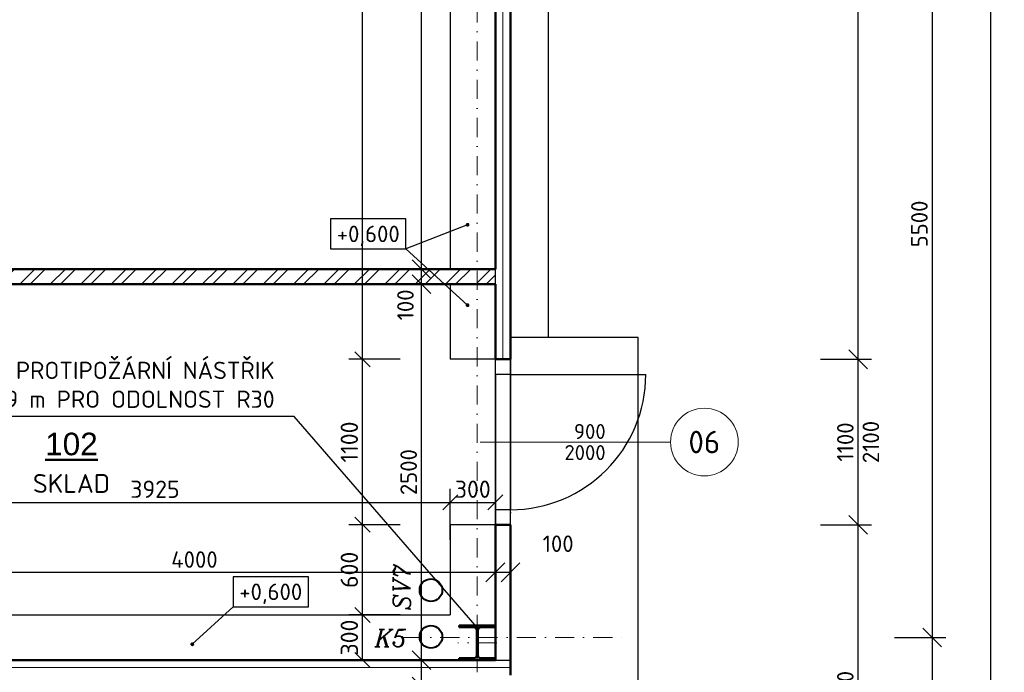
# Model space of a CAD drawing. Header units: millimetres. Extents: x -118752 to 407724, y -73278 to 155058.
# Tile 156 of 256: x 100403 to 106947, y 68727 to 73067. Entities that reach past the tile are written whole.
import ezdxf
from ezdxf.enums import TextEntityAlignment as Align

# ---------------------------------------------------------------- set-up
doc = ezdxf.new("R2010")
doc.units = ezdxf.units.MM
doc.header["$LTSCALE"] = 10
doc.linetypes.add('DASHDOT', pattern=[25.4, 12.7, -6.35, 0, -6.35])
doc.linetypes.add('DOT', pattern=[6.35, 0, -6.35])
for name, color, linetype, lineweight in [('CKBUBLINY', 1, 'Continuous', 18), ('CKBUBLINY_POPIS', 3, 'Continuous', 25), ('CKDVERE_', 7, 'Continuous', 25), ('CKDVERE_OSY', 1, 'Continuous', 18), ('CKDVERE_POPIS', 3, 'Continuous', 25), ('CKDVERE_PRAH', 7, 'Continuous', 25), ('CKDVERE_ZARUBNE_RAM', 5, 'Continuous', 25), ('CKIZOLACE', 1, 'Continuous', 18), ('CKKOTY', 3, 'Continuous', 25), ('CKKOTY_VYS', 3, 'Continuous', 25), ('CKPOPISM', 6, 'Continuous', 50), ('CKPOPISM_POPIS', 3, 'Continuous', 25), ('CKRASTR', 7, 'DASHDOT', 15), ('CKSTENY_PODROVINOU', 7, 'Continuous', 25), ('CKSTENY_REZ', 6, 'Continuous', 50), ('CKTEXTY_MALE', 3, 'Continuous', 18), ('CSPROFILY_OSY', 1, 'DASHDOT', 18), ('CSPROFILY_REZY', 4, 'Continuous', 50), ('pohledy', 7, 'Continuous', 25), ('srafy', 7, 'Continuous', 18), ('ZTI-DEŠŤOVÁ-KANALIZACE', 210, 'KANALIZACE', 40)]:
    doc.layers.add(name, color=color, linetype=linetype, lineweight=lineweight)
doc.layers.add('CKDVERE_DORAZ', color=7, linetype='DOT', lineweight=25, plot=False)
doc.styles.add('Arial', font='arial.ttf', dxfattribs={"width": 0.8})
doc.styles.add('KURZIVA', font='italic__.ttf')
doc.styles.get("Standard").update_dxf_attribs({"font": 'isocpeur.ttf'})
doc.linetypes.add('IZOLACE_POLYSTYREN_PENOVY', pattern='A,0.001,[228,CADKON.SHX,S=0.1,R=0,X=0,Y=0],-2', length=2.001)
doc.linetypes.add('KANALIZACE', pattern='A,30,-3.5,["C",Standard,S=2.54,R=0,X=-3.81,Y=-1.27],-0.001', length=33.501)
doc.dimstyles.new('CADKON', dxfattribs={"dimscale": 50, "dimtxt": 2.2, "dimasz": 2.5, "dimexe": 1.8, "dimexo": 5, "dimgap": 0.6, "dimtad": 1, "dimrnd": 1, "dimtxsty": 'Standard', "dimblk1": 'OBLIQUE', "dimblk2": 'OBLIQUE', "dimsah": 1, "dimcen": 2.5, "dimadec": 1, "dimazin": 2, "dimtfac": 1, "dimtdec": 4, "dimtix": 1, "dimtmove": 2, "dimatfit": 3, "dimldrblk": 'OPEN30', "dimfxl": 5, "dimfxlon": 1, "dimtolj": 1, "dimarcsym": 0})
doc.dimstyles.new('CADKON obrazky', dxfattribs={"dimscale": 50, "dimtxt": 2.2, "dimasz": 2.5, "dimexe": 1.8, "dimexo": 2, "dimgap": 0.6, "dimtad": 1, "dimrnd": 1, "dimtxsty": 'Standard', "dimblk1": 'OBLIQUE', "dimblk2": 'OBLIQUE', "dimsah": 1, "dimcen": 2.5, "dimadec": 1, "dimazin": 2, "dimtfac": 1, "dimtdec": 4, "dimtix": 1, "dimtmove": 2, "dimatfit": 3, "dimldrblk": 'OPEN30', "dimfxl": 5, "dimfxlon": 1, "dimtolj": 1, "dimarcsym": 0})
doc.dimstyles.new('CADKON$7', dxfattribs={"dimscale": 100, "dimtxt": 2.5, "dimasz": 2.5, "dimexe": 1.8, "dimexo": 5, "dimgap": 0.6, "dimtad": 1, "dimrnd": 1, "dimtxsty": 'Standard', "dimblk1": 'OBLIQUE', "dimblk2": 'OBLIQUE', "dimsah": 1, "dimcen": 2.5, "dimadec": 1, "dimazin": 2, "dimtfac": 1, "dimtdec": 4, "dimtix": 1, "dimtmove": 0, "dimatfit": 3, "dimldrblk": 'DOTSMALL', "dimfxl": 5, "dimfxlon": 1, "dimtfill": 1, "dimtolj": 1, "dimarcsym": 0})

# ---------------------------------------------------------------- blocks, each defined once
blk = doc.blocks.new('_OBLIQUE')
at = {"color": 0, "linetype": 'ByBlock'}
blk.add_line((-0.5, -0.5), (0.5, 0.5), dxfattribs=at)
blk = doc.blocks.new('*D7816')
at = {"layer": 'CKKOTY', "color": 0, "lineweight": -2}
for p, q in [((106217.6, 74458.2), (106557.6, 74458.2)), ((106467.6, 74458.2), (106467.6, 68958.2)), ((106217.6, 68958.2), (106557.6, 68958.2))]:
    blk.add_line(p, q, dxfattribs=at)
at = {"layer": 'Defpoints', "color": 0}
for p in [(104444.4, 74458.2), (104444.4, 68958.2), (106467.6, 68958.2)]:
    blk.add_point(p, dxfattribs=at)
at = {"layer": 'CKKOTY', "color": 0, "lineweight": -2, "xscale": 125, "yscale": 125, "zscale": 125}
for p, rotation in [((106467.6, 74458.2), 90), ((106467.6, 68958.2), 270)]:
    blk.add_blockref('_OBLIQUE', p, dxfattribs=dict(at, rotation=rotation))
at = {"layer": 'CKKOTY', "color": 0, "insert": (106382.6, 71708.2), "char_height": 110, "attachment_point": 5, "rotation": 90}
blk.add_mtext('\\A1;5500', dxfattribs=at)
blk = doc.blocks.new('_Open30')
at = {"color": 0, "lineweight": -2}
for p, q in [((-1, 0.268), (0, 0)), ((0, 0), (-1, -0.268)), ((0, 0), (-1, 0))]:
    blk.add_line(p, q, dxfattribs=at)
blk = doc.blocks.new('*D7817')
at = {"layer": 'CKKOTY', "color": 0, "lineweight": -2}
for p, q in [((106217.6, 68958.2), (106557.6, 68958.2)), ((106467.6, 68958.2), (106467.6, 62958.2)), ((106217.6, 62958.2), (106557.6, 62958.2))]:
    blk.add_line(p, q, dxfattribs=at)
at = {"layer": 'Defpoints', "color": 0}
for p in [(104444.4, 68958.2), (104444.4, 62958.2), (106467.6, 62958.2)]:
    blk.add_point(p, dxfattribs=at)
at = {"layer": 'CKKOTY', "color": 0, "lineweight": -2, "xscale": 125, "yscale": 125, "zscale": 125}
for p, rotation in [((106467.6, 68958.2), 90), ((106467.6, 62958.2), 270)]:
    blk.add_blockref('_OBLIQUE', p, dxfattribs=dict(at, rotation=rotation))
at = {"layer": 'CKKOTY', "color": 0, "insert": (106382.6, 65958.2), "char_height": 110, "attachment_point": 5, "rotation": 90}
blk.add_mtext('\\A1;6000', dxfattribs=at)
blk = doc.blocks.new('*D7820')
at = {"layer": 'CKKOTY', "color": 0, "lineweight": -2}
for p, q in [((106607, 91208.2), (106947, 91208.2)), ((106857, 58752.7), (106857, 91208.2)), ((106607, 58752.7), (106947, 58752.7))]:
    blk.add_line(p, q, dxfattribs=at)
at = {"layer": 'Defpoints', "color": 0}
for p in [(103664.4, 91208.2), (106857, 91208.2), (103664.4, 58752.7)]:
    blk.add_point(p, dxfattribs=at)
at = {"layer": 'CKKOTY', "color": 0, "lineweight": -2, "xscale": 125, "yscale": 125, "zscale": 125}
for p, rotation in [((106857, 91208.2), 90), ((106857, 58752.7), 270)]:
    blk.add_blockref('_OBLIQUE', p, dxfattribs=dict(at, rotation=rotation))
at = {"layer": 'CKKOTY', "color": 0, "insert": (106772, 74980.4), "char_height": 110, "attachment_point": 5, "rotation": 90}
blk.add_mtext('\\A1;32455', dxfattribs=at)
blk = doc.blocks.new('_Open90')
at = {"color": 0, "lineweight": -2}
for p, q in [((0, 0), (-1, 0)), ((-0.5, 0.5), (0, 0)), ((0, 0), (-0.5, -0.5))]:
    blk.add_line(p, q, dxfattribs=at)
blk = doc.blocks.new('*D7886')
at = {"layer": 'CKKOTY', "color": 0, "lineweight": -2}
for p, q in [((103064.4, 68808.2), (102983.1, 68808.2)), ((103073.1, 68633.2), (103073.1, 68808.2)), ((102834.4, 68633.2), (102983.1, 68633.2))]:
    blk.add_line(p, q, dxfattribs=at)
at = {"layer": 'Defpoints', "color": 0}
for p in [(103073.1, 68808.2), (103564.4, 68808.2), (103334.4, 68633.2)]:
    blk.add_point(p, dxfattribs=at)
at = {"layer": 'CKKOTY', "color": 0, "lineweight": -2, "xscale": 125, "yscale": 125, "zscale": 125}
for p, rotation in [((103073.1, 68808.2), 90), ((103073.1, 68633.2), 270)]:
    blk.add_blockref('_OBLIQUE', p, dxfattribs=dict(at, rotation=rotation))
at = {"layer": 'CKKOTY', "color": 0, "insert": (102955.3, 68482.2), "char_height": 110, "attachment_point": 5, "rotation": 90}
blk.add_mtext('\\A1;175', dxfattribs=at)
blk = doc.blocks.new('*D7887')
at = {"layer": 'CKKOTY', "color": 0, "lineweight": -2}
for p, q in [((102824.4, 91108.2), (102983.1, 91108.2)), ((103073.1, 71408.2), (103073.1, 91108.2)), ((102764.4, 71408.2), (102983.1, 71408.2))]:
    blk.add_line(p, q, dxfattribs=at)
at = {"layer": 'Defpoints', "color": 0}
for p in [(103073.1, 91108.2), (103324.4, 91108.2), (103264.4, 71408.2)]:
    blk.add_point(p, dxfattribs=at)
at = {"layer": 'CKKOTY', "color": 0, "lineweight": -2, "xscale": 125, "yscale": 125, "zscale": 125}
for p, rotation in [((103073.1, 91108.2), 90), ((103073.1, 71408.2), 270)]:
    blk.add_blockref('_OBLIQUE', p, dxfattribs=dict(at, rotation=rotation))
at = {"layer": 'CKKOTY', "color": 0, "insert": (102988.1, 81258.2), "char_height": 110, "attachment_point": 5, "rotation": 90}
blk.add_mtext('\\A1;19700', dxfattribs=at)
blk = doc.blocks.new('*D7889')
at = {"layer": 'CKKOTY', "color": 0, "lineweight": -2}
for p, q in [((99564.4, 69308.2), (99564.4, 69481.7)), ((103564.4, 69308.2), (103564.4, 69481.7)), ((103564.4, 69391.7), (99564.4, 69391.7))]:
    blk.add_line(p, q, dxfattribs=at)
at = {"layer": 'Defpoints', "color": 0}
for p in [(99564.4, 69391.7), (99564.4, 68808.2), (103564.4, 68808.2)]:
    blk.add_point(p, dxfattribs=at)
at = {"layer": 'CKKOTY', "color": 0, "lineweight": -2, "xscale": 125, "yscale": 125, "zscale": 125, "rotation": 180}
blk.add_blockref('_OBLIQUE', (99564.4, 69391.7), dxfattribs=at)
at = {"layer": 'CKKOTY', "color": 0, "lineweight": -2, "xscale": 125, "yscale": 125, "zscale": 125}
blk.add_blockref('_OBLIQUE', (103564.4, 69391.7), dxfattribs=at)
at = {"layer": 'CKKOTY', "color": 0, "insert": (101564.4, 69476.7), "char_height": 110, "attachment_point": 5}
blk.add_mtext('\\A1;4000', dxfattribs=at)
blk = doc.blocks.new('*D8150')
at = {"layer": 'CKKOTY', "color": 0, "lineweight": -2}
for p, q in [((102764.4, 71308.2), (102983.1, 71308.2)), ((103073.1, 68808.2), (103073.1, 71308.2)), ((103064.4, 68808.2), (102983.1, 68808.2))]:
    blk.add_line(p, q, dxfattribs=at)
at = {"layer": 'Defpoints', "color": 0}
for p in [(103073.1, 71308.2), (103264.4, 71308.2), (103564.4, 68808.2)]:
    blk.add_point(p, dxfattribs=at)
at = {"layer": 'CKKOTY', "color": 0, "lineweight": -2, "xscale": 125, "yscale": 125, "zscale": 125}
for p, rotation in [((103073.1, 71308.2), 90), ((103073.1, 68808.2), 270)]:
    blk.add_blockref('_OBLIQUE', p, dxfattribs=dict(at, rotation=rotation))
at = {"layer": 'CKKOTY', "color": 0, "insert": (102988.1, 70058.2), "char_height": 110, "attachment_point": 5, "rotation": 90}
blk.add_mtext('\\A1;2500', dxfattribs=at)
blk = doc.blocks.new('*D8151')
at = {"layer": 'CKKOTY', "color": 0, "lineweight": -2}
for p, q in [((105725.1, 69708.2), (106065.1, 69708.2)), ((105975.1, 67458.2), (105975.1, 69708.2)), ((105725.1, 67458.2), (106065.1, 67458.2))]:
    blk.add_line(p, q, dxfattribs=at)
at = {"layer": 'Defpoints', "color": 0}
for p in [(103575.7, 69708.2), (105975.1, 69708.2), (103575.7, 67458.2)]:
    blk.add_point(p, dxfattribs=at)
at = {"layer": 'CKKOTY', "color": 0, "lineweight": -2, "xscale": 125, "yscale": 125, "zscale": 125}
for p, rotation in [((105975.1, 69708.2), 90), ((105975.1, 67458.2), 270)]:
    blk.add_blockref('_OBLIQUE', p, dxfattribs=dict(at, rotation=rotation))
at = {"layer": 'CKKOTY', "color": 0, "insert": (105890.1, 68583.2), "char_height": 110, "attachment_point": 5, "rotation": 90}
blk.add_mtext('\\A1;2250', dxfattribs=at)
blk = doc.blocks.new('*D8152')
at = {"layer": 'CKKOTY', "color": 0, "lineweight": -2}
for p, q in [((103564.4, 69308.2), (103564.4, 69481.7)), ((103664.4, 69208.2), (103664.4, 69481.7)), ((103664.4, 69391.7), (103564.4, 69391.7))]:
    blk.add_line(p, q, dxfattribs=at)
at = {"layer": 'Defpoints', "color": 0}
for p in [(103564.4, 69391.7), (103564.4, 68808.2), (103664.4, 68708.2)]:
    blk.add_point(p, dxfattribs=at)
at = {"layer": 'CKKOTY', "color": 0, "lineweight": -2, "xscale": 125, "yscale": 125, "zscale": 125, "rotation": 180}
blk.add_blockref('_OBLIQUE', (103564.4, 69391.7), dxfattribs=at)
at = {"layer": 'CKKOTY', "color": 0, "lineweight": -2, "xscale": 125, "yscale": 125, "zscale": 125}
blk.add_blockref('_OBLIQUE', (103664.4, 69391.7), dxfattribs=at)
at = {"layer": 'CKKOTY', "color": 0, "insert": (103981.7, 69581.9), "char_height": 110, "attachment_point": 5}
blk.add_mtext('\\A1;100', dxfattribs=at)
blk = doc.blocks.new('*D8153')
at = {"layer": 'CKKOTY', "color": 0, "lineweight": -2}
for p, q in [((102764.4, 71408.2), (102983.1, 71408.2)), ((103073.1, 71308.2), (103073.1, 71408.2)), ((102764.4, 71308.2), (102983.1, 71308.2))]:
    blk.add_line(p, q, dxfattribs=at)
at = {"layer": 'Defpoints', "color": 0}
for p in [(103073.1, 71408.2), (103264.4, 71408.2), (103264.4, 71308.2)]:
    blk.add_point(p, dxfattribs=at)
at = {"layer": 'CKKOTY', "color": 0, "lineweight": -2, "xscale": 125, "yscale": 125, "zscale": 125}
for p, rotation in [((103073.1, 71408.2), 90), ((103073.1, 71308.2), 270)]:
    blk.add_blockref('_OBLIQUE', p, dxfattribs=dict(at, rotation=rotation))
at = {"layer": 'CKKOTY', "color": 0, "insert": (102966.6, 71169.9), "char_height": 110, "attachment_point": 5, "rotation": 90}
blk.add_mtext('\\A1;100', dxfattribs=at)
blk = doc.blocks.new('*D8154')
at = {"layer": 'CKKOTY', "color": 0, "lineweight": -2}
for p, q in [((105725.1, 70808.2), (106065.1, 70808.2)), ((105975.1, 69708.2), (105975.1, 70808.2)), ((105725.1, 69708.2), (106065.1, 69708.2))]:
    blk.add_line(p, q, dxfattribs=at)
at = {"layer": 'Defpoints', "color": 0}
for p in [(103564.4, 70808.2), (105975.1, 70808.2), (103575.7, 69708.2)]:
    blk.add_point(p, dxfattribs=at)
at = {"layer": 'CKKOTY', "color": 0, "lineweight": -2, "xscale": 125, "yscale": 125, "zscale": 125}
for p, rotation in [((105975.1, 70808.2), 90), ((105975.1, 69708.2), 270)]:
    blk.add_blockref('_OBLIQUE', p, dxfattribs=dict(at, rotation=rotation))
at = {"layer": 'CKKOTY', "color": 0, "char_height": 110, "attachment_point": 5, "rotation": 90}
for s, insert in [('\\A1;1100', (105890.1, 70258.2)), ('\\A1;2100', (106060.1, 70258.2))]:
    blk.add_mtext(s, dxfattribs=dict(at, insert=insert))
blk = doc.blocks.new('*D8330')
at = {"layer": 'CKKOTY', "color": 0, "lineweight": -2}
for p, q in [((105725.1, 91208.2), (106065.1, 91208.2)), ((105975.1, 70808.2), (105975.1, 91208.2)), ((105725.1, 70808.2), (106065.1, 70808.2))]:
    blk.add_line(p, q, dxfattribs=at)
at = {"layer": 'Defpoints', "color": 0}
for p in [(103664.4, 91208.2), (105975.1, 91208.2), (103664.4, 70808.2)]:
    blk.add_point(p, dxfattribs=at)
at = {"layer": 'CKKOTY', "color": 0, "lineweight": -2, "xscale": 125, "yscale": 125, "zscale": 125}
for p, rotation in [((105975.1, 91208.2), 90), ((105975.1, 70808.2), 270)]:
    blk.add_blockref('_OBLIQUE', p, dxfattribs=dict(at, rotation=rotation))
at = {"layer": 'CKKOTY', "color": 0, "insert": (105890.1, 81008.2), "char_height": 110, "attachment_point": 5, "rotation": 90}
blk.add_mtext('\\A1;20400', dxfattribs=at)
blk = doc.blocks.new('*D8653')
at = {"layer": 'CKKOTY', "color": 0, "lineweight": -2}
for p, q in [((99339.4, 69606.9), (99339.4, 69946.9)), ((103264.4, 69606.9), (103264.4, 69946.9)), ((99339.4, 69856.9), (103264.4, 69856.9))]:
    blk.add_line(p, q, dxfattribs=at)
at = {"layer": 'Defpoints', "color": 0}
for p in [(103264.4, 69856.9), (99339.4, 69108.2), (103264.4, 69108.2)]:
    blk.add_point(p, dxfattribs=at)
at = {"layer": 'CKKOTY', "color": 0, "lineweight": -2, "xscale": 100, "yscale": 100, "zscale": 100, "rotation": 180}
blk.add_blockref('_OBLIQUE', (99339.4, 69856.9), dxfattribs=at)
at = {"layer": 'CKKOTY', "color": 0, "lineweight": -2, "xscale": 100, "yscale": 100, "zscale": 100}
blk.add_blockref('_OBLIQUE', (103264.4, 69856.9), dxfattribs=at)
at = {"layer": 'CKKOTY', "color": 0, "insert": (101301.9, 69944.4), "char_height": 115, "attachment_point": 5}
blk.add_mtext('\\A1;3925', dxfattribs=at)
blk = doc.blocks.new('*D8654')
at = {"layer": 'CKKOTY', "color": 0, "lineweight": -2}
for p, q in [((103264.4, 69606.9), (103264.4, 69946.9)), ((103564.4, 69606.9), (103564.4, 69946.9)), ((103264.4, 69856.9), (103564.4, 69856.9))]:
    blk.add_line(p, q, dxfattribs=at)
at = {"layer": 'Defpoints', "color": 0}
for p in [(103564.4, 69856.9), (103564.4, 69391.7), (103264.4, 69108.2)]:
    blk.add_point(p, dxfattribs=at)
at = {"layer": 'CKKOTY', "color": 0, "lineweight": -2, "xscale": 100, "yscale": 100, "zscale": 100, "rotation": 180}
blk.add_blockref('_OBLIQUE', (103264.4, 69856.9), dxfattribs=at)
at = {"layer": 'CKKOTY', "color": 0, "lineweight": -2, "xscale": 100, "yscale": 100, "zscale": 100}
blk.add_blockref('_OBLIQUE', (103564.4, 69856.9), dxfattribs=at)
at = {"layer": 'CKKOTY', "color": 0, "insert": (103414.4, 69944.4), "char_height": 115, "attachment_point": 5}
blk.add_mtext('\\A1;300', dxfattribs=at)
blk = doc.blocks.new('*D8713')
at = {"layer": 'CKKOTY', "color": 0, "lineweight": -2}
for p, q in [((102931.3, 69108.2), (102591.3, 69108.2)), ((102681.3, 68808.2), (102681.3, 69108.2)), ((102931.3, 68808.2), (102591.3, 68808.2))]:
    blk.add_line(p, q, dxfattribs=at)
at = {"layer": 'Defpoints', "color": 0}
for p in [(102681.3, 69108.2), (103264.4, 69108.2), (103324.4, 68808.2)]:
    blk.add_point(p, dxfattribs=at)
at = {"layer": 'CKKOTY', "color": 0, "lineweight": -2, "xscale": 100, "yscale": 100, "zscale": 100}
for p, rotation in [((102681.3, 69108.2), 90), ((102681.3, 68808.2), 270)]:
    blk.add_blockref('_OBLIQUE', p, dxfattribs=dict(at, rotation=rotation))
at = {"layer": 'CKKOTY', "color": 0, "insert": (102593.8, 68958.2), "char_height": 115, "attachment_point": 5, "rotation": 90}
blk.add_mtext('\\A1;300', dxfattribs=at)
blk = doc.blocks.new('*D8714')
at = {"layer": 'CKKOTY', "color": 0, "lineweight": -2}
for p, q in [((102931.3, 69708.2), (102591.3, 69708.2)), ((102681.3, 69108.2), (102681.3, 69708.2)), ((102931.3, 69108.2), (102591.3, 69108.2))]:
    blk.add_line(p, q, dxfattribs=at)
at = {"layer": 'Defpoints', "color": 0}
for p in [(102681.3, 69708.2), (103264.4, 69708.2), (103264.4, 69108.2)]:
    blk.add_point(p, dxfattribs=at)
at = {"layer": 'CKKOTY', "color": 0, "lineweight": -2, "xscale": 100, "yscale": 100, "zscale": 100}
for p, rotation in [((102681.3, 69708.2), 90), ((102681.3, 69108.2), 270)]:
    blk.add_blockref('_OBLIQUE', p, dxfattribs=dict(at, rotation=rotation))
at = {"layer": 'CKKOTY', "color": 0, "insert": (102593.8, 69408.2), "char_height": 115, "attachment_point": 5, "rotation": 90}
blk.add_mtext('\\A1;600', dxfattribs=at)
blk = doc.blocks.new('*D8715')
at = {"layer": 'CKKOTY', "color": 0, "lineweight": -2}
for p, q in [((102931.3, 70808.2), (102591.3, 70808.2)), ((102681.3, 69708.2), (102681.3, 70808.2)), ((102931.3, 69708.2), (102591.3, 69708.2))]:
    blk.add_line(p, q, dxfattribs=at)
at = {"layer": 'Defpoints', "color": 0}
for p in [(102681.3, 70808.2), (103264.4, 70808.2), (103264.4, 69708.2)]:
    blk.add_point(p, dxfattribs=at)
at = {"layer": 'CKKOTY', "color": 0, "lineweight": -2, "xscale": 100, "yscale": 100, "zscale": 100}
for p, rotation in [((102681.3, 70808.2), 90), ((102681.3, 69708.2), 270)]:
    blk.add_blockref('_OBLIQUE', p, dxfattribs=dict(at, rotation=rotation))
at = {"layer": 'CKKOTY', "color": 0, "insert": (102593.8, 70258.2), "char_height": 115, "attachment_point": 5, "rotation": 90}
blk.add_mtext('\\A1;1100', dxfattribs=at)
blk = doc.blocks.new('*D8716')
at = {"layer": 'CKKOTY', "color": 0, "lineweight": -2}
for p, q in [((102931.3, 90808.2), (102591.3, 90808.2)), ((102681.3, 70808.2), (102681.3, 90808.2)), ((102931.3, 70808.2), (102591.3, 70808.2))]:
    blk.add_line(p, q, dxfattribs=at)
at = {"layer": 'Defpoints', "color": 0}
for p in [(102681.3, 90808.2), (103264.4, 90808.2), (103264.4, 70808.2)]:
    blk.add_point(p, dxfattribs=at)
at = {"layer": 'CKKOTY', "color": 0, "lineweight": -2, "xscale": 100, "yscale": 100, "zscale": 100}
for p, rotation in [((102681.3, 90808.2), 90), ((102681.3, 70808.2), 270)]:
    blk.add_blockref('_OBLIQUE', p, dxfattribs=dict(at, rotation=rotation))
at = {"layer": 'CKKOTY', "color": 0, "insert": (102593.8, 80808.2), "char_height": 115, "attachment_point": 5, "rotation": 90}
blk.add_mtext('\\A1;20000', dxfattribs=at)
blk = doc.blocks.new('CK_S_EXT_HEAHEA240')
for p, q in [((-120, 115), (120, 115)), ((-120, 115), (-120, 103)), ((-120, 103), (-24.75, 103)), ((-3.75, -82), (-3.75, 82)), ((3.75, -82), (3.75, 82)), ((120, 103), (24.75, 103)), ((120, 115), (120, 103)), ((-120, -115), (-120, -103)), ((-120, -103), (-24.75, -103)), ((-120, -115), (120, -115)), ((120, -103), (24.75, -103)), ((120, -115), (120, -103))]:
    blk.add_line(p, q)
for centre, start, end in [((-24.75, 82), 0, 90), ((24.75, 82), 90, 180), ((-24.75, -82), 270, 0), ((24.75, -82), 180, 270)]:
    blk.add_arc(centre, 21, start, end)
blk = doc.blocks.new('*U4858')
at = {"color": 0, "linetype": 'ByBlock', "lineweight": -2}
blk.add_lwpolyline([(-5, -2), (5, -2), (5, 2), (-5, 2), (-5, -2)], dxfattribs=at)
blk = doc.blocks.new('CK_BUBBLE_1_0_0')
at = {"color": 0, "linetype": 'ByBlock', "lineweight": -2}
blk.add_circle((0, 0), 1, dxfattribs=at)
blk = doc.blocks.new('CKBL2112615105543', base_point=(101423, 69100))

msp = doc.modelspace()

# ---------------------------------------------------------------- hatches: boundary and pattern name
at = {"layer": 'srafy', "transparency": 33554661}
h = msp.add_hatch(dxfattribs=at)
h.set_pattern_fill('ANSI32', color=256, scale=15, style=0)
h.paths.add_polyline_path([(97341.471, 69417.541), (97341.471, 69675.874), (99987.304, 69675.874), (99987.304, 69417.541)], flags=24)
h.paths.add_polyline_path([(97560.221, 69417.541), (97560.221, 69638.374), (99768.554, 69638.374), (99768.554, 69417.541)], flags=24)
h.paths.add_polyline_path([(97663.346, 69380.041), (97663.346, 69638.374), (99665.429, 69638.374), (99665.429, 69380.041)], flags=24)
h.paths.add_polyline_path([(97260.221, 69417.541), (97260.221, 69675.874), (100068.554, 69675.874), (100068.554, 69417.541)], flags=24)
h.paths.add_polyline_path([(99393.387, 69559.234), (99635.387, 69559.234), (99635.387, 69394.234), (99393.387, 69394.234)], flags=24)
h.paths.add_polyline_path([(99564.387, 71308.162), (103226.001, 71308.162), (103116.414, 71408.162), (99464.387, 71408.162), (99464.387, 68808.162), (99564.387, 68808.162)])
h.paths.add_polyline_path([(103226.001, 71308.162), (103116.414, 71408.162), (103564.387, 71408.162), (103564.387, 71308.162)])

# ---------------------------------------------------------------- linework, layer by layer
at = {"layer": 'CKBUBLINY'}
msp.add_line((104728.387, 70258.162), (104728.387, 70258.162), dxfattribs=at)
at = {"layer": 'CKDVERE_'}
msp.add_line((103664.387, 70708.162), (104564.387, 70708.162), dxfattribs=at)
msp.add_arc((103664.387, 70708.162), 900, 270, 0, dxfattribs=at)
at = {"layer": 'CKDVERE_DORAZ'}
for p, q in [((103664.387, 72808.162), (103664.387, 71808.162)), ((103664.387, 70808.162), (103664.387, 69708.162))]:
    msp.add_line(p, q, dxfattribs=at)
at = {"layer": 'CKDVERE_OSY'}
msp.add_line((103464.387, 70258.162), (104728.387, 70258.162), dxfattribs=at)
at = {"layer": 'CKDVERE_PRAH'}
for p, q in [((103564.387, 70708.162), (103564.387, 69808.162)), ((103664.387, 70708.162), (103664.387, 69808.162))]:
    msp.add_line(p, q, dxfattribs=at)
at = {"layer": 'CKDVERE_ZARUBNE_RAM'}
for p, q in [((103564.387, 70708.162), (103564.387, 70808.162)), ((103564.387, 70808.162), (103664.387, 70808.162)), ((103664.387, 70808.162), (103664.387, 70708.162)), ((103664.387, 70708.162), (103564.387, 70708.162)), ((103564.387, 69808.162), (103564.387, 69708.162)), ((103664.387, 69808.162), (103564.387, 69808.162)), ((103664.387, 69708.162), (103664.387, 69808.162)), ((103564.387, 69708.162), (103664.387, 69708.162))]:
    msp.add_line(p, q, dxfattribs=at)
at = {"layer": 'CKIZOLACE'}
msp.add_line((103564.387, 70808.162), (103564.387, 91108.162), dxfattribs=at)
at = {"layer": 'CKIZOLACE', "linetype": 'IZOLACE_POLYSTYREN_PENOVY', "ltscale": 5}
for points in [[(103614.387, 70808.162), (103614.387, 91158.162), (97444.387, 91158.162)], [(99339.387, 68758.162), (103664.387, 68758.162)]]:
    msp.add_lwpolyline(points, dxfattribs=at)
at = {"layer": 'CKRASTR'}
for p, q in [((103444.387, 56531.874), (103444.387, 91958.162)), ((102944.387, 68958.162), (104444.387, 68958.162))]:
    msp.add_line(p, q, dxfattribs=at)
at = {"layer": 'CKSTENY_PODROVINOU'}
for p, q in [((103264.387, 90808.162), (103264.387, 71408.162)), ((103564.387, 71308.162), (103564.387, 71408.162)), ((103264.387, 71308.162), (103264.387, 70808.162)), ((103564.387, 70808.162), (103264.387, 70808.162)), ((103564.387, 69708.162), (103564.387, 70808.162)), ((103664.387, 69708.162), (103664.387, 70808.162)), ((103564.387, 69708.162), (103264.387, 69708.162)), ((103264.387, 69708.162), (103264.387, 69108.162)), ((99564.387, 69108.162), (103264.387, 69108.162)), ((99339.387, 68808.162), (103664.387, 68808.162)), ((103664.387, 68808.162), (103664.387, 68708.162))]:
    msp.add_line(p, q, dxfattribs=at)
at = {"layer": 'CKSTENY_REZ'}
for p, q in [((103664.387, 70808.162), (103664.387, 91208.162)), ((103564.387, 71408.162), (103564.387, 91108.162)), ((99464.387, 71408.162), (103564.387, 71408.162)), ((99564.387, 71308.162), (103564.387, 71308.162)), ((103564.387, 70808.162), (103564.387, 71308.162)), ((103664.387, 70808.162), (103564.387, 70808.162)), ((103564.387, 68808.162), (103564.387, 69708.162)), ((103664.387, 69708.162), (103564.387, 69708.162)), ((103664.387, 68708.162), (103664.387, 69708.162)), ((99564.387, 68808.162), (103564.387, 68808.162))]:
    msp.add_line(p, q, dxfattribs=at)
at = {"layer": 'CSPROFILY_OSY'}
for p, q in [((103444.387, 69048.162), (103444.387, 68798.162)), ((103574.387, 68923.162), (103314.387, 68923.162))]:
    msp.add_line(p, q, dxfattribs=at)
at = {"layer": 'Defpoints'}
msp.add_line((104514.387, 70952.662), (103664.387, 70952.662), dxfattribs=at)
at = {"layer": 'pohledy'}
for p, q in [((103914.387, 91208.162), (103914.387, 70952.662)), ((103564.387, 68808.162), (103664.387, 68808.162))]:
    msp.add_line(p, q, dxfattribs=at)
msp.add_lwpolyline([(85874.387, 67858.162), (85874.387, 57902.662), (104514.387, 57902.662), (104514.387, 70952.662)], dxfattribs=at)
at = {"layer": 'ZTI-DEŠŤOVÁ-KANALIZACE'}
for centre in [(103136.309, 69272.679), (103136.309, 68962.179)]:
    msp.add_circle(centre, 75, dxfattribs=at)

# ---------------------------------------------------------------- block references
at = {"layer": 'CKBUBLINY'}
ref = msp.add_blockref('CK_BUBBLE_1_0_0', (104953.387, 70258.162), dxfattribs=dict(at, xscale=225, yscale=225, zscale=225))
ref.add_attrib('NUM1', '06', dxfattribs={"layer": 'CKBUBLINY_POPIS', "height": 150}).set_placement((104953.387, 70258.162), align=Align.MIDDLE_CENTER)
at = {"layer": 'CKKOTY_VYS'}
ref = msp.add_blockref('*U4858', (102719.626, 71642.11), dxfattribs=dict(at, xscale=50, yscale=50, zscale=50))
ref.add_attrib('Výška', '+0,600', dxfattribs={"layer": '0', "color": 0, "linetype": 'ByBlock', "lineweight": -2, "height": 110}).set_placement((102719.626, 71642.11), align=Align.MIDDLE_CENTER)
ref = msp.add_blockref('*U4858', (102071.623, 69262.361), dxfattribs=dict(at, xscale=50, yscale=50, zscale=50))
ref.add_attrib('Výška', '+0,600', dxfattribs={"layer": '0', "color": 0, "linetype": 'ByBlock', "lineweight": -2, "height": 110}).set_placement((102071.623, 69262.361), align=Align.MIDDLE_CENTER)
at = {"layer": 'CKPOPISM'}
ref = msp.add_blockref('CKBL2112615105543', (100747.021, 69920.247), dxfattribs=dict(at, xscale=0.5, yscale=0.5, zscale=0.5))
ref.add_attrib('JMENO', 'SKLAD', dxfattribs={"layer": 'CKPOPISM_POPIS', "height": 125}).set_placement((100747.021, 69920.247), align=Align.CENTER)
ref.add_attrib('CISLO', '%%U102', dxfattribs={"height": 150, "style": 'Arial'}).set_placement((100747.021, 70170.247), align=Align.CENTER)
at = {"layer": 'CSPROFILY_REZY', "rotation": 180}
msp.add_blockref('CK_S_EXT_HEAHEA240', (103444.387, 68923.162), dxfattribs=at)

# ---------------------------------------------------------------- texts
at = {"layer": 'CKDVERE_POPIS'}
msp.add_text('  900', height=100, dxfattribs=at).set_placement((104128.387, 70278.162), align=Align.CENTER)
msp.add_text(' 2000', height=100, dxfattribs=at).set_placement((104128.387, 70238.162), align=Align.TOP_CENTER)
at = {"layer": 'CKTEXTY_MALE', "style": 'KURZIVA'}
msp.add_text('SV7', height=115, rotation=90, dxfattribs=at).set_placement((103000.271, 69137.205))
msp.add_text('K5', height=115, dxfattribs=at).set_placement((102762.705, 68896.729))
at = {"layer": 'CKTEXTY_MALE', "insert": (102097.452, 70458.622), "char_height": 115, "attachment_point": 9}
msp.add_mtext('PROTIPOŽÁRNÍ NÁSTŘIK\\PDO v.2,9 m PRO ODOLNOST R30', dxfattribs=at)

# ---------------------------------------------------------------- dimensions: what is measured, and where the dimension line sits
at = {"layer": 'CKKOTY'}
for base, p1, p2, dimstyle, override, picture, middle in [((106857.034, 91208.162), (103664.387, 58752.662), (103664.387, 91208.162), 'CADKON', {"dimscale": 50, "dimexo": 10, "dimldrblk": 'Open90'}, '*D7820', (106772.034, 74980.412)), ((105975.127, 91208.162), (103664.387, 70808.162), (103664.387, 91208.162), 'CADKON', {"dimscale": 50, "dimexo": 10, "dimtmove": 2}, '*D8330', (105890.127, 81008.162)), ((103073.058, 91108.162), (103264.387, 71408.162), (103324.387, 91108.162), 'CADKON', {"dimscale": 50, "dimexo": 10, "dimtmove": 2}, '*D7887', (102988.058, 81258.162)), ((102681.348, 90808.162), (103264.387, 70808.162), (103264.387, 90808.162), 'CADKON obrazky', {"dimtxt": 2.3, "dimasz": 2, "dimtmove": 2}, '*D8716', (102593.848, 80808.162)), ((106467.601, 68958.162), (104444.387, 74458.162), (104444.387, 68958.162), 'CADKON', {"dimscale": 50, "dimexo": 10, "dimtmove": 2}, '*D7816', (106382.601, 71708.162)), ((103073.058, 71308.162), (103564.387, 68808.162), (103264.387, 71308.162), 'CADKON', {"dimscale": 50, "dimexo": 10, "dimtmove": 2}, '*D8150', (102988.058, 70058.162)), ((102681.348, 70808.162), (103264.387, 69708.162), (103264.387, 70808.162), 'CADKON obrazky', {"dimtxt": 2.3, "dimasz": 2, "dimtmove": 2}, '*D8715', (102593.848, 70258.162)), ((105975.127, 69708.162), (103575.698, 67458.162), (103575.698, 69708.162), 'CADKON', {"dimscale": 50, "dimexo": 37.988588}, '*D8151', (105890.127, 68583.162)), ((102681.348, 69708.162), (103264.387, 69108.162), (103264.387, 69708.162), 'CADKON obrazky', {"dimtxt": 2.3, "dimasz": 2, "dimtmove": 2}, '*D8714', (102593.848, 69408.162)), ((102681.348, 69108.162), (103324.387, 68808.162), (103264.387, 69108.162), 'CADKON obrazky', {"dimtxt": 2.3, "dimasz": 2}, '*D8713', (102593.848, 68958.162)), ((106467.601, 62958.162), (104444.387, 68958.162), (104444.387, 62958.162), 'CADKON', {"dimscale": 50, "dimexo": 10, "dimtmove": 2}, '*D7817', (106382.601, 65958.162))]:
    dim = msp.add_linear_dim(base=base, p1=p1, p2=p2, angle=90, dimstyle=dimstyle, override=override, dxfattribs=at)
    dim.commit()
    dim.dimension.update_dxf_attribs({"geometry": picture, "text_midpoint": middle})
for base, p1, p2, picture, middle in [((103073.058, 71408.162), (103264.387, 71308.162), (103264.387, 71408.162), '*D8153', (102966.605, 71169.866)), ((103073.058, 68808.162), (103334.387, 68633.162), (103564.387, 68808.162), '*D7886', (102955.293, 68482.159))]:
    dim = msp.add_linear_dim(base=base, p1=p1, p2=p2, angle=90, dimstyle='CADKON', override={"dimscale": 50, "dimexo": 10, "dimtmove": 2}, dxfattribs=at)
    dim.commit()
    dim.dimension.update_dxf_attribs({"geometry": picture, "text_midpoint": middle, "dimtype": 160})
dim = msp.add_linear_dim(base=(105975.127, 70808.162), p1=(103575.698, 69708.162), p2=(103564.387, 70808.162), angle=90, text='<>\\X2100', dimstyle='CADKON', override={"dimscale": 50, "dimexo": 37.988588, "dimtmove": 2}, dxfattribs=at)
dim.commit()
dim.dimension.update_dxf_attribs({"geometry": '*D8154', "text_midpoint": (105890.127, 70258.162)})
for base, p1, p2, dimstyle, override, picture, middle in [((103264.387, 69856.865), (99339.387, 69108.162), (103264.387, 69108.162), 'CADKON obrazky', {"dimtxt": 2.3, "dimasz": 2, "dimtmove": 2}, '*D8653', (101301.887, 69944.365)), ((103564.387, 69856.865), (103264.387, 69108.162), (103564.387, 69391.734), 'CADKON obrazky', {"dimtxt": 2.3, "dimasz": 2, "dimtmove": 2}, '*D8654', (103414.387, 69944.365)), ((99564.387, 69391.734), (103564.387, 68808.162), (99564.387, 68808.162), 'CADKON', {"dimscale": 50, "dimexo": 10, "dimtmove": 2}, '*D7889', (101564.387, 69476.734))]:
    dim = msp.add_linear_dim(base=base, p1=p1, p2=p2, dimstyle=dimstyle, override=override, dxfattribs=at)
    dim.commit()
    dim.dimension.update_dxf_attribs({"geometry": picture, "text_midpoint": middle})
dim = msp.add_linear_dim(base=(103564.387, 69391.734), p1=(103664.387, 68708.162), p2=(103564.387, 68808.162), dimstyle='CADKON', override={"dimscale": 50, "dimexo": 10, "dimldrblk": 'Open90'}, dxfattribs=at)
dim.commit()
dim.dimension.update_dxf_attribs({"geometry": '*D8152', "text_midpoint": (103981.654, 69581.899), "dimtype": 160})

# ---------------------------------------------------------------- leaders
at = {"layer": 'CKKOTY_VYS'}
for points in [[(103379.647, 71702.801), (102969.626, 71542.11)], [(103379.647, 71167.957), (102969.626, 71542.11)], [(101550.092, 68913.156), (101821.623, 69162.361)]]:
    msp.add_leader(points, dimstyle='CADKON', override={"dimasz": 2, "dimldrblk": 'DotSmall'}, dxfattribs=at)
at = {"layer": 'CKTEXTY_MALE', "annotation_type": 0, "has_hookline": 1, "hookline_direction": 1, "text_width": 2179.25}
msp.add_leader([(103443.198, 69024.013), (102227.452, 70428.622), (102127.452, 70428.622)], dimstyle='CADKON$7', override={"dimscale": 50, "dimtxt": 2.3, "dimasz": 2, "dimfxl": 1, "dimfxlon": 0}, dxfattribs=at)

doc.saveas('drawing.dxf')
